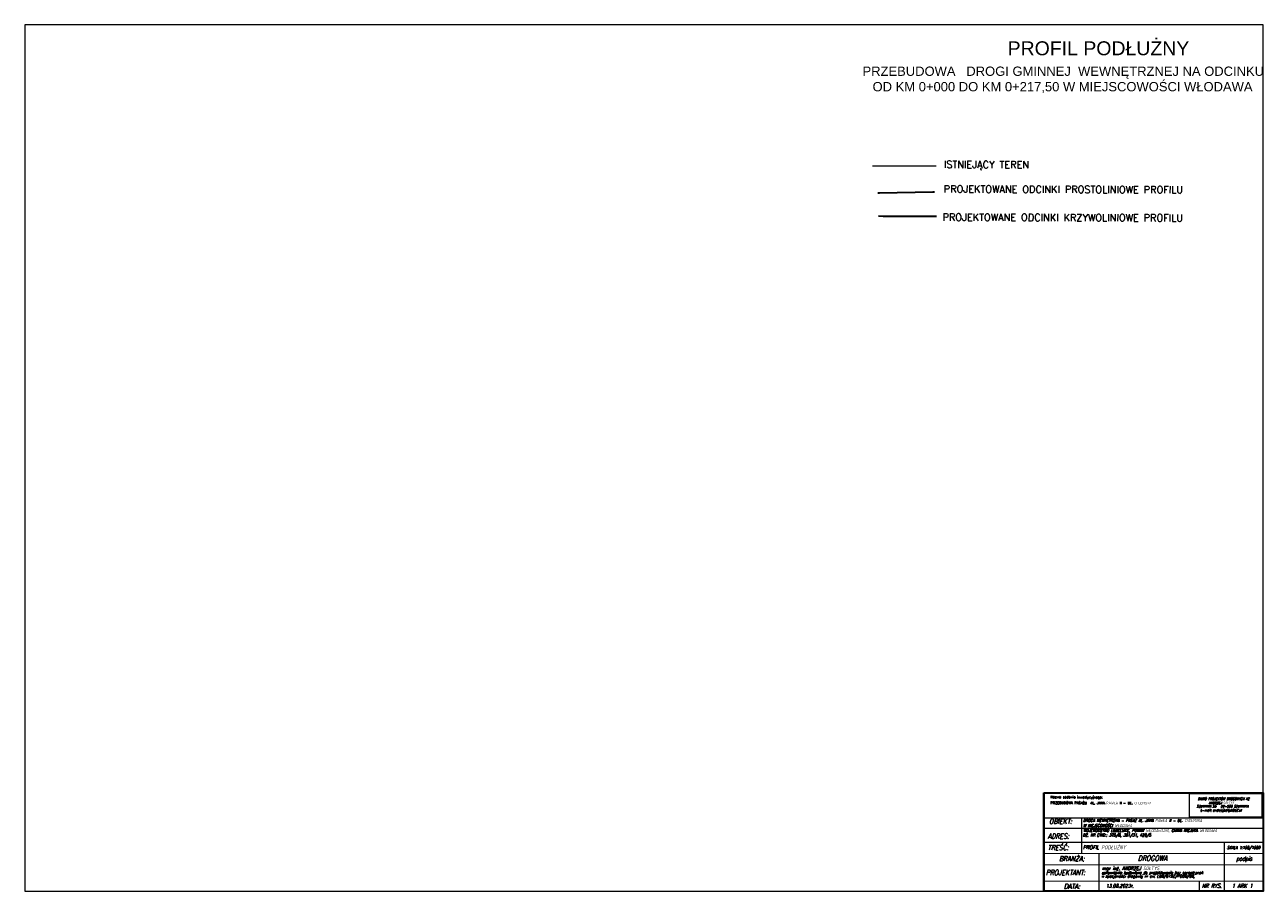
# Model space of a CAD drawing. Header units: metres. Extents: x 8462340 to 8469377, y 5710371 to 5712927.
# Tile 31 of 31: x 8468763 to 8469163, y 5712647 to 5712927. Entities that reach past the tile are written whole.
import ezdxf

# ---------------------------------------------------------------- set-up
doc = ezdxf.new("R2010")
doc.units = ezdxf.units.M
doc.linetypes.add('convert1 Voda_pitna_podz', pattern=[0])
for name, color, linetype, lineweight in [('dim', 7, 'Continuous', 5), ('Warstwa przekroje poprzeczne', 7, 'Continuous', 5), ('ZZ kostka gr 8 cm', 214, 'Continuous', 5)]:
    doc.layers.add(name, color=color, linetype=linetype, lineweight=lineweight)
doc.styles.add('mm', font='simplex.shx')
doc.styles.add('SHR', font='SIMPLEX', dxfattribs={"height": 0.75})
doc.styles.get("Standard").update_dxf_attribs({"font": 'simplex.shx'})
doc.linetypes.add('04KV_KAB', pattern='A,5,["x",Standard,S=1.2,R=0,X=0,Y=-0.4],5', length=10)

# ---------------------------------------------------------------- blocks, each defined once
blk = doc.blocks.new('sfdretw')
at = {"layer": 'dim'}
blk.add_lwpolyline([(8458675.99, 5714308.28), (8458693.56, 5714308.28), (8458693.56, 5714302.54), (8458675.99, 5714302.54)], close=True, dxfattribs=at)
at = {"layer": 'Warstwa przekroje poprzeczne', "color": 250, "lineweight": 18, "style": 'mm', "oblique": 15, "width": 0.8}
for s, p in [('SZUMINKA 55   22-200 SZUMINKA', (8458677.69, 5714304.83, 18.83)), ('ANDRZEJ SOŁTYS', (8458680.67, 5714305.68, 18.83)), ('e-mail: andrzejsoltys@o2.pl', (8458678.59, 5714303.9, 18.83))]:
    blk.add_text(s, height=0.5929, dxfattribs=at).set_placement(p)
at = {"layer": 'Warstwa przekroje poprzeczne', "color": 250, "lineweight": 30, "style": 'mm', "oblique": 15, "width": 0.8}
blk.add_text('BIURO PROJEKTÓW DROGOWYCH A2', height=0.5929, dxfattribs=at).set_placement((8458677.99, 5714306.67, 18.83))

msp = doc.modelspace()

# ---------------------------------------------------------------- linework, layer by layer
at = {"layer": 'dim'}
msp.add_line((8469104.61, 5712678.51), (8469163.26, 5712678.5), dxfattribs=at)
at = {"layer": 'dim', "lineweight": 20}
msp.add_lwpolyline([(8468763.26, 5712646.68), (8469163.26, 5712646.68), (8469163.26, 5712926.68), (8468763.26, 5712926.68)], close=True, dxfattribs=at)
at = {"layer": 'dim', "color": 102, "linetype": 'convert1 Voda_pitna_podz', "lineweight": 15, "ltscale": 6, "flags": 128}
msp.add_lwpolyline([(8469057.59, 5712880.97), (8469037.08, 5712881)], dxfattribs=at)
at = {"layer": 'dim', "lineweight": 35}
msp.add_lwpolyline([(8469092.38, 5712678.51), (8469163.26, 5712678.51), (8469163.26, 5712646.68), (8469092.38, 5712646.68)], close=True, dxfattribs=at)
at = {"layer": 'dim', "lineweight": 20, "flags": 128}
msp.add_lwpolyline([(8469163.26, 5712678.5), (8469163.26, 5712646.68)], dxfattribs=at)
at = {"layer": 'Warstwa przekroje poprzeczne', "linetype": 'Continuous', "lineweight": 30}
msp.add_line((8469092.38, 5712678.51), (8469163.26, 5712678.5), dxfattribs=at)
at = {"layer": 'Warstwa przekroje poprzeczne', "color": 250, "lineweight": 20}
for p, q in [((8469092.37, 5712670.38), (8469163.26, 5712670.36)), ((8469104.61, 5712670.38), (8469104.61, 5712658.94)), ((8469092.37, 5712667.08), (8469163.26, 5712667.07)), ((8469092.37, 5712662.53), (8469163.26, 5712662.51)), ((8469150.66, 5712662.52), (8469150.66, 5712649.99)), ((8469092.37, 5712658.94), (8469163.25, 5712658.93)), ((8469110.17, 5712658.94), (8469110.17, 5712650)), ((8469092.37, 5712655.27), (8469163.25, 5712655.25)), ((8469092.37, 5712650.01), (8469163.25, 5712649.99)), ((8469092.37, 5712650.01), (8469163.25, 5712649.99)), ((8469092.37, 5712650.01), (8469163.25, 5712649.99)), ((8469092.37, 5712650.01), (8469163.25, 5712649.99)), ((8469092.37, 5712650.01), (8469163.25, 5712649.99)), ((8469092.37, 5712650.01), (8469163.25, 5712649.99)), ((8469110.17, 5712650), (8469110.17, 5712646.69)), ((8469142.62, 5712649.99), (8469142.62, 5712646.68)), ((8469150.66, 5712649.99), (8469150.66, 5712646.68))]:
    msp.add_line(p, q, dxfattribs=at)
at = {"layer": 'Warstwa przekroje poprzeczne', "linetype": 'Continuous', "lineweight": 30, "flags": 128}
msp.add_lwpolyline([(8469092.38, 5712678.51), (8469092.38, 5712646.7)], dxfattribs=at)
at = {"layer": 'ZZ kostka gr 8 cm', "color": 6, "linetype": '04KV_KAB', "lineweight": 30}
msp.add_lwpolyline([(8469038.83, 5712872.39), (8469039.32, 5712872.35), (8469056.58, 5712872.66, -0.017795), (8469057.12, 5712872.68)], format="xyb", dxfattribs=at)
at = {"layer": 'ZZ kostka gr 8 cm', "color": 140, "linetype": '04KV_KAB', "lineweight": 30}
msp.add_lwpolyline([(8469039.03, 5712864.94), (8469040.53, 5712864.79), (8469057.78, 5712864.83)], dxfattribs=at)

# ---------------------------------------------------------------- block references
at = {"layer": 'dim', "xscale": 1.329696, "yscale": 1.329696, "zscale": 1.329696}
msp.add_blockref('sfdretw', (-2778328.16, -1885614.58), dxfattribs=at)

# ---------------------------------------------------------------- texts
at = {"layer": 'dim', "attachment_point": 1, "style": 'SHR'}
for s, width, insert, char_height in [('{\\fArial|b0|i0|c238|p34;PROFIL PODŁUŻNY}', 413.0279, (8469080.7, 5712921.33), 4.5), ('\\pi0.43268;{\\fArial|b0|i0|c238|p34;PRZEBUDOWA   DROGI GMINNEJ  WEWNĘTRZNEJ NA ODCINKU \\P\\pi3.67824;OD KM 0+000 DO KM 0+217,50 W MIEJSCOWOŚCI WŁODAWA}', 129.894, (8469033.41, 5712913.17), 3)]:
    msp.add_mtext_dynamic_manual_height_columns(s, width=width, gutter_width=33.77, heights=[0], dxfattribs=dict(at, insert=insert, char_height=char_height))
at = {"layer": 'dim', "lineweight": 20, "attachment_point": 1, "rotation": 359.8115}
for s, width, gutter_width, insert, char_height in [('ISTNIEJĄCY TEREN', 86.9902, 18, (8469060.09, 5712882.7), 2.304), ('PROJEKTOWANE ODCINKI PROSTOLINIOWE PROFILU', 95.6387, 18, (8469060.08, 5712874.76), 2.304), ('PROJEKTOWANE ODCINKI KRZYWOLINIOWE PROFILU', 95.6387, 18, (8469059.67, 5712865.66), 2.304), ('Nazwa zadania inwestycyjnego:', 26.0593, 6.25, (8469094.56, 5712677.53), 0.8)]:
    msp.add_mtext_dynamic_manual_height_columns(s, width=width, gutter_width=gutter_width, heights=[0], dxfattribs=dict(at, insert=insert, char_height=char_height))
at = {"layer": 'dim', "lineweight": 20, "insert": (8469090.86, 5712675.67, -538.43), "char_height": 0.8, "width": 45.4813, "attachment_point": 1, "rotation": 359.8115}
msp.add_mtext('\\pi3.71208;PRZEBUDOWA PASAŻU  AL. JANA PAWŁA II - UL. CHEŁMSKA', dxfattribs=at)
at = {"layer": 'Warstwa przekroje poprzeczne', "color": 250, "lineweight": 20, "style": 'mm', "oblique": 15, "width": 0.8}
for s, height, p in [('OBIEKT:', 1.661, (8469094.08, 5712668.44)), ('ADRES:', 1.661, (8469093.65, 5712663.64)), ('TREŚĆ:', 1.661, (8469093.65, 5712659.96)), ('SKALA 1:100/1000', 0.931, (8469151.58, 5712660.31)), ('BRANŻA:', 1.661, (8469097.27, 5712656.37)), ('DROGOWA', 1.661, (8469122.77, 5712656.53)), ('podpis', 1.329, (8469154.54, 5712656.54)), ('PROJEKTANT:', 1.661, (8469092.98, 5712651.9)), ('DATA:', 1.661, (8469098.81, 5712647.44)), ('NR RYS.', 1.329, (8469143.39, 5712647.77)), ('1 ARK 1', 1.329, (8469153.09, 5712647.74))]:
    msp.add_text(s, height=height, rotation=359.987, dxfattribs=at).set_placement(p)
at = {"layer": 'Warstwa przekroje poprzeczne', "color": 250, "lineweight": 25, "style": 'mm', "oblique": 15, "width": 0.8}
for s, p in [('W MIEJSCOWOŚCI WŁODAWA', (8469105.09, 5712667.43, 30.01)), ('DROGA WEWNĘTRZNA - PASAŻ AL. JANA PAWŁA II - UL. CHEŁMSKA  ', (8469105.09, 5712669.08, 30.01)), ('DZ. NR EWID.: 375/8, 381/31, 420/5', (8469104.98, 5712664.37)), ('WOJEWÓDZTWO LUBELSKIE, POWIAT WŁODAWASKI, GMINA MIEJSKA WŁODAWA', (8469105.14, 5712665.84))]:
    msp.add_text(s, height=0.9447, dxfattribs=at).set_placement(p)
at = {"layer": 'Warstwa przekroje poprzeczne', "color": 250, "lineweight": 30, "style": 'mm', "oblique": 15, "width": 0.8}
msp.add_text('PROFIL PODŁUŻNY', height=1.2757, rotation=359.987, dxfattribs=at).set_placement((8469104.98, 5712660.24))
at = {"layer": 'Warstwa przekroje poprzeczne', "color": 250, "lineweight": 15, "style": 'mm', "oblique": 15, "width": 0.8}
for s, p in [('w specjaności drogowej nr ew. LUB/0152/POOD/09,', (8469110.94, 5712651.09)), ('uprawnienia budowlane do projektowania bez ograniczneń', (8469111.07, 5712652.19))]:
    msp.add_text(s, height=0.9339, rotation=359.987, dxfattribs=at).set_placement(p)
at = {"layer": 'Warstwa przekroje poprzeczne', "color": 250, "lineweight": 25, "style": 'mm', "oblique": 15, "width": 0.8}
for s, p in [('mgr inż. ANDRZEJ SOŁTYS', (8469111.13, 5712653.5)), ('13.08.2023r.', (8469112.43, 5712647.84))]:
    msp.add_text(s, height=1.1597, rotation=359.987, dxfattribs=at).set_placement(p)

doc.saveas('drawing.dxf')
